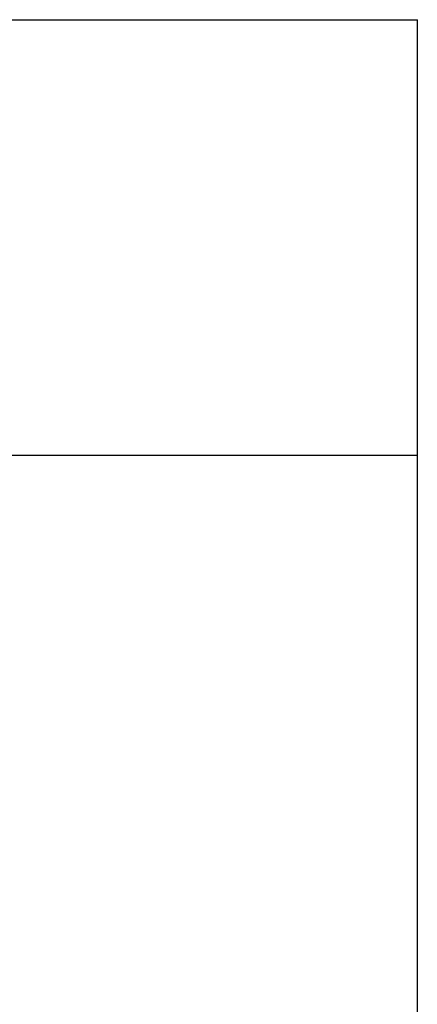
# Model space of a CAD drawing. Extents: x 11880 to 25577, y 6756 to 10446.
# Tile 9 of 87: x 12194 to 12355, y 8417 to 8817. Entities that reach past the tile are written whole.
import ezdxf

# ---------------------------------------------------------------- set-up
doc = ezdxf.new("R2010")
doc.units = 0
doc.header["$MEASUREMENT"] = 0
doc.layers.add('HAIRLINE', color=178, linetype='CONTINUOUS')

msp = doc.modelspace()

# ---------------------------------------------------------------- linework, layer by layer
at = {"layer": 'HAIRLINE'}
for p, q in [((12190.5, 8816.63), (12355.5, 8816.63)), ((12355.5, 8751.63), (12355.5, 8816.63)), ((12355.5, 8639.63), (12355.5, 8751.63)), ((12355.5, 8639.63), (12190.5, 8639.63)), ((12355.5, 8255.63), (12355.5, 8639.63))]:
    msp.add_line(p, q, dxfattribs=at)

doc.saveas('drawing.dxf')
